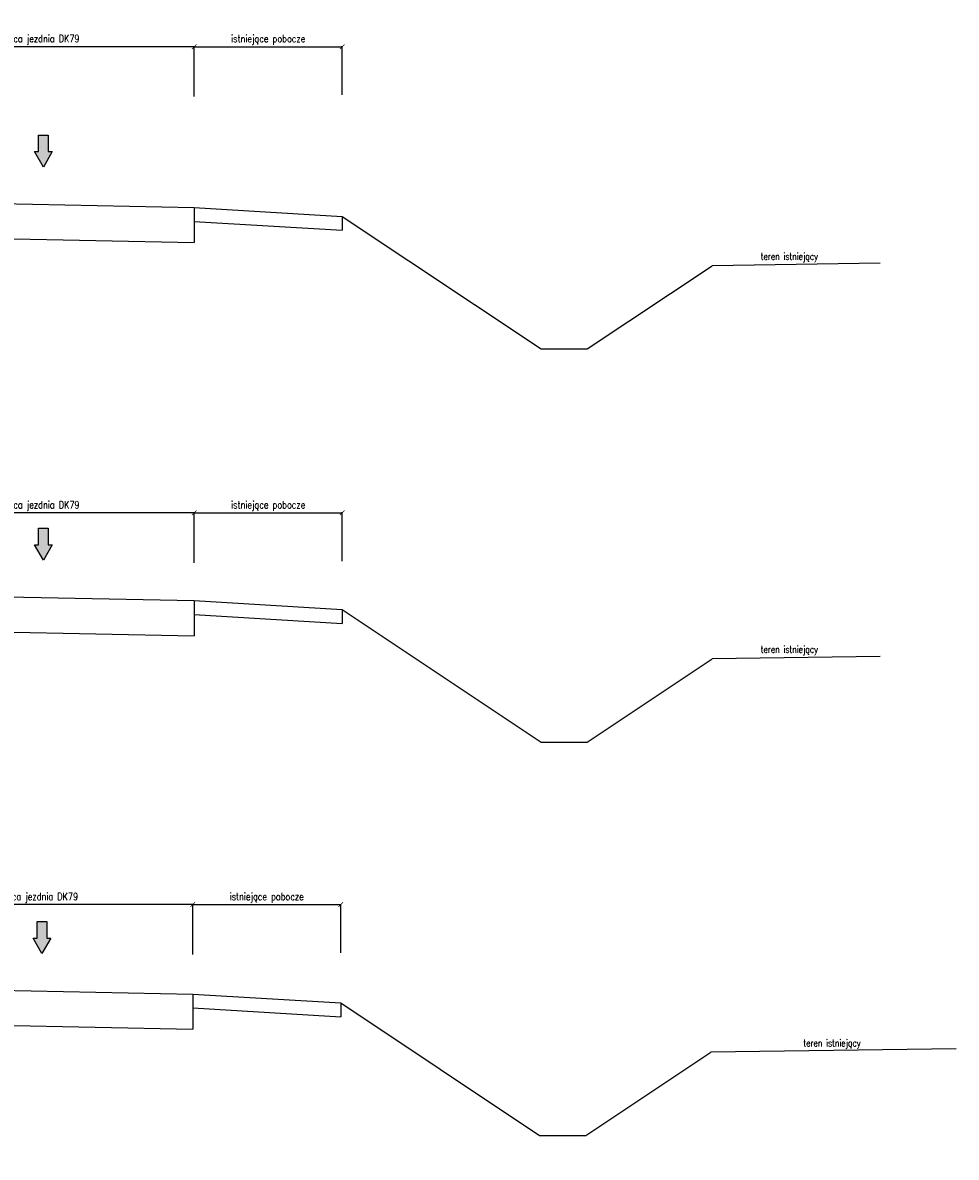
# Model space of a CAD drawing. Header units: metres. Extents: x 6562771 to 6588056, y 5578696 to 5586100.
# Tile 5 of 32: x 6564478 to 6565487, y 5580335 to 5581561. Entities that reach past the tile are written whole.
import ezdxf

# ---------------------------------------------------------------- set-up
doc = ezdxf.new("R2010")
doc.units = ezdxf.units.M
for name, color, linetype in [('pkonstr-0_50', 3, 'Continuous'), ('pkonstr-istn', 14, 'Continuous'), ('pkonstr-opisy', 2, 'Continuous'), ('pkonstr-wymiary', 1, 'Continuous')]:
    doc.layers.add(name, color=color, linetype=linetype)
doc.styles.add('Opisy', font='simplex.shx', dxfattribs={"width": 0.8})
doc.styles.add('wymiary', font='simplex.shx', dxfattribs={"width": 0.8})
doc.dimstyles.new('ddd$0', dxfattribs={"dimtxt": 8, "dimasz": 5, "dimexe": 0.5, "dimexo": 1, "dimgap": 2, "dimtad": 1, "dimdec": 0, "dimzin": 0, "dimdsep": 46, "dimtxsty": 'wymiary', "dimblk": 'ARCHTICK', "dimcen": 0, "dimclrd": 256, "dimclre": 256, "dimclrt": 256, "dimadec": 0, "dimazin": 0, "dimtfac": 1, "dimtdec": 0, "dimtmove": 1, "dimatfit": 3, "dimldrblk": 'DOT', "dimfxl": 1, "dimtolj": 1, "dimtzin": 0, "dimlwd": -1, "dimlwe": -1, "dimarcsym": 0})

# ---------------------------------------------------------------- blocks, each defined once
blk = doc.blocks.new('_ArchTick')
at = {"color": 0, "linetype": 'ByBlock', "const_width": 0.15}
blk.add_lwpolyline([(-0.5, -0.5), (0.5, 0.5)], dxfattribs=at)
blk = doc.blocks.new('*D127')
at = {"layer": 'Defpoints', "color": 0, "transparency": 16777216}
for p in [(6564313, 5581032.5), (6564313, 5581031.5), (6564663, 5580988.5)]:
    blk.add_point(p, dxfattribs=at)
at = {"layer": 'pkonstr-wymiary', "transparency": 16777216}
for p, q in [((6564313, 5581031.5), (6564313, 5581031)), ((6564663, 5581031.5), (6564313, 5581031.5)), ((6564663, 5580989.5), (6564663, 5581032))]:
    blk.add_line(p, q, dxfattribs=at)
at = {"layer": 'pkonstr-wymiary', "transparency": 16777216, "xscale": 5, "yscale": 5, "zscale": 5, "rotation": 180}
blk.add_blockref('_ArchTick', (6564313, 5581031.5), dxfattribs=at)
at = {"layer": 'pkonstr-wymiary', "transparency": 16777216, "xscale": 5, "yscale": 5, "zscale": 5}
blk.add_blockref('_ArchTick', (6564663, 5581031.5), dxfattribs=at)
at = {"layer": 'pkonstr-wymiary', "transparency": 16777216, "insert": (6564488, 5581038.8), "char_height": 8, "attachment_point": 5, "style": 'wymiary'}
blk.add_mtext('\\A1;istniejąca jezdnia DK79', dxfattribs=at)
blk = doc.blocks.new('_Dot')
at = {"color": 0, "linetype": 'ByBlock', "lineweight": -2}
blk.add_line((-0.5, 0), (-1, 0), dxfattribs=at)
at = {"color": 0, "linetype": 'ByBlock', "const_width": 0.5}
blk.add_lwpolyline([(-0.25, 0, 1), (0.25, 0, 1)], format="xyb", close=True, dxfattribs=at)
blk = doc.blocks.new('*D128')
at = {"layer": 'Defpoints', "color": 0, "transparency": 16777216}
for p in [(6564823, 5581031.5), (6564663, 5580976.4), (6564823, 5580978.2)]:
    blk.add_point(p, dxfattribs=at)
at = {"layer": 'pkonstr-wymiary', "transparency": 16777216}
for p, q in [((6564663, 5580977.4), (6564663, 5581032)), ((6564663, 5581031.5), (6564823, 5581031.5)), ((6564823, 5580979.2), (6564823, 5581032))]:
    blk.add_line(p, q, dxfattribs=at)
at = {"layer": 'pkonstr-wymiary', "transparency": 16777216, "xscale": 5, "yscale": 5, "zscale": 5, "rotation": 180}
blk.add_blockref('_ArchTick', (6564663, 5581031.5), dxfattribs=at)
at = {"layer": 'pkonstr-wymiary', "transparency": 16777216, "xscale": 5, "yscale": 5, "zscale": 5}
blk.add_blockref('_ArchTick', (6564823, 5581031.5), dxfattribs=at)
at = {"layer": 'pkonstr-wymiary', "transparency": 16777216, "insert": (6564743, 5581038.8), "char_height": 8, "attachment_point": 5, "style": 'wymiary'}
blk.add_mtext('\\A1;istniejące pobocze', dxfattribs=at)
blk = doc.blocks.new('*D164')
at = {"layer": 'Defpoints', "color": 0, "transparency": 16777216}
for p in [(6564311.4, 5580608.9), (6564311.4, 5580607.9), (6564661.4, 5580564.9)]:
    blk.add_point(p, dxfattribs=at)
at = {"layer": 'pkonstr-wymiary', "transparency": 16777216}
for p, q in [((6564311.4, 5580607.9), (6564311.4, 5580607.4)), ((6564661.4, 5580607.9), (6564311.4, 5580607.9)), ((6564661.4, 5580565.9), (6564661.4, 5580608.4))]:
    blk.add_line(p, q, dxfattribs=at)
at = {"layer": 'pkonstr-wymiary', "transparency": 16777216, "xscale": 5, "yscale": 5, "zscale": 5, "rotation": 180}
blk.add_blockref('_ArchTick', (6564311.4, 5580607.9), dxfattribs=at)
at = {"layer": 'pkonstr-wymiary', "transparency": 16777216, "xscale": 5, "yscale": 5, "zscale": 5}
blk.add_blockref('_ArchTick', (6564661.4, 5580607.9), dxfattribs=at)
at = {"layer": 'pkonstr-wymiary', "transparency": 16777216, "insert": (6564486.4, 5580615.2), "char_height": 8, "attachment_point": 5, "style": 'wymiary'}
blk.add_mtext('\\A1;istniejąca jezdnia DK79', dxfattribs=at)
blk = doc.blocks.new('*D165')
at = {"layer": 'Defpoints', "color": 0, "transparency": 16777216}
for p in [(6564821.4, 5580607.9), (6564661.4, 5580552.8), (6564821.4, 5580554.6)]:
    blk.add_point(p, dxfattribs=at)
at = {"layer": 'pkonstr-wymiary', "transparency": 16777216}
for p, q in [((6564661.4, 5580553.8), (6564661.4, 5580608.4)), ((6564661.4, 5580607.9), (6564821.4, 5580607.9)), ((6564821.4, 5580555.6), (6564821.4, 5580608.4))]:
    blk.add_line(p, q, dxfattribs=at)
at = {"layer": 'pkonstr-wymiary', "transparency": 16777216, "xscale": 5, "yscale": 5, "zscale": 5, "rotation": 180}
blk.add_blockref('_ArchTick', (6564661.4, 5580607.9), dxfattribs=at)
at = {"layer": 'pkonstr-wymiary', "transparency": 16777216, "xscale": 5, "yscale": 5, "zscale": 5}
blk.add_blockref('_ArchTick', (6564821.4, 5580607.9), dxfattribs=at)
at = {"layer": 'pkonstr-wymiary', "transparency": 16777216, "insert": (6564741.4, 5580615.2), "char_height": 8, "attachment_point": 5, "style": 'wymiary'}
blk.add_mtext('\\A1;istniejące pobocze', dxfattribs=at)
blk = doc.blocks.new('*D238')
at = {"layer": 'Defpoints', "color": 0, "transparency": 16777216}
for p in [(6564313, 5581536.5), (6564313, 5581535.5), (6564663, 5581492.5)]:
    blk.add_point(p, dxfattribs=at)
at = {"layer": 'pkonstr-wymiary', "transparency": 16777216}
for p, q in [((6564313, 5581535.5), (6564313, 5581535)), ((6564663, 5581535.5), (6564313, 5581535.5)), ((6564663, 5581493.5), (6564663, 5581536))]:
    blk.add_line(p, q, dxfattribs=at)
at = {"layer": 'pkonstr-wymiary', "transparency": 16777216, "xscale": 5, "yscale": 5, "zscale": 5, "rotation": 180}
blk.add_blockref('_ArchTick', (6564313, 5581535.5), dxfattribs=at)
at = {"layer": 'pkonstr-wymiary', "transparency": 16777216, "xscale": 5, "yscale": 5, "zscale": 5}
blk.add_blockref('_ArchTick', (6564663, 5581535.5), dxfattribs=at)
at = {"layer": 'pkonstr-wymiary', "transparency": 16777216, "insert": (6564488, 5581542.9), "char_height": 8, "attachment_point": 5, "style": 'wymiary'}
blk.add_mtext('\\A1;istniejąca jezdnia DK79', dxfattribs=at)
blk = doc.blocks.new('*D239')
at = {"layer": 'Defpoints', "color": 0, "transparency": 16777216}
for p in [(6564823, 5581535.5), (6564663, 5581480.5), (6564823, 5581482.3)]:
    blk.add_point(p, dxfattribs=at)
at = {"layer": 'pkonstr-wymiary', "transparency": 16777216}
for p, q in [((6564663, 5581481.5), (6564663, 5581536)), ((6564663, 5581535.5), (6564823, 5581535.5)), ((6564823, 5581483.3), (6564823, 5581536))]:
    blk.add_line(p, q, dxfattribs=at)
at = {"layer": 'pkonstr-wymiary', "transparency": 16777216, "xscale": 5, "yscale": 5, "zscale": 5, "rotation": 180}
blk.add_blockref('_ArchTick', (6564663, 5581535.5), dxfattribs=at)
at = {"layer": 'pkonstr-wymiary', "transparency": 16777216, "xscale": 5, "yscale": 5, "zscale": 5}
blk.add_blockref('_ArchTick', (6564823, 5581535.5), dxfattribs=at)
at = {"layer": 'pkonstr-wymiary', "transparency": 16777216, "insert": (6564743, 5581542.9), "char_height": 8, "attachment_point": 5, "style": 'wymiary'}
blk.add_mtext('\\A1;istniejące pobocze', dxfattribs=at)

msp = doc.modelspace()

# ---------------------------------------------------------------- hatches: boundary and pattern name
at = {"layer": 'pkonstr-0_50'}
for points in [[(6564494.7, 5581422), (6564494.7, 5581439.9), (6564505.1, 5581439.9), (6564505.1, 5581422), (6564509.5, 5581422), (6564499.9, 5581405.4), (6564490.3, 5581422)], [(6564494.7, 5580997), (6564494.7, 5581014.9), (6564505.1, 5581014.9), (6564505.1, 5580997), (6564509.5, 5580997), (6564499.9, 5580980.3), (6564490.3, 5580997)], [(6564493.1, 5580571.5), (6564493.1, 5580589.4), (6564503.5, 5580589.4), (6564503.5, 5580571.5), (6564507.9, 5580571.5), (6564498.3, 5580554.8), (6564488.7, 5580571.5)]]:
    msp.add_hatch(color=3, dxfattribs=at).paths.add_polyline_path(points)

# ---------------------------------------------------------------- linework, layer by layer
at = {"layer": 'pkonstr-0_50', "color": 3}
for points in [[(6564494.7, 5581422), (6564494.7, 5581439.9), (6564505.1, 5581439.9), (6564505.1, 5581422), (6564509.5, 5581422), (6564499.9, 5581405.4), (6564490.3, 5581422), (6564494.7, 5581422)], [(6564494.7, 5580997), (6564494.7, 5581014.9), (6564505.1, 5581014.9), (6564505.1, 5580997), (6564509.5, 5580997), (6564499.9, 5580980.3), (6564490.3, 5580997), (6564494.7, 5580997)], [(6564493.1, 5580571.5), (6564493.1, 5580589.4), (6564503.5, 5580589.4), (6564503.5, 5580571.5), (6564507.9, 5580571.5), (6564498.3, 5580554.8), (6564488.7, 5580571.5), (6564493.1, 5580571.5)]]:
    msp.add_lwpolyline(points, dxfattribs=at)
at = {"layer": 'pkonstr-istn'}
for p, q in [((6564312.2, 5581330.7), (6564663, 5581323.7)), ((6564312.2, 5580905.6), (6564663, 5580898.6)), ((6564310.6, 5580480.2), (6564661.4, 5580473.1))]:
    msp.add_line(p, q, dxfattribs=at)
at = {"layer": 'pkonstr-istn', "flags": 128}
for points in [[(6563963, 5581361.6), (6564313, 5581368.7), (6564663, 5581361.6), (6564823, 5581352), (6565038, 5581208.7), (6565088, 5581208.7), (6565223, 5581298.7)], [(6564663, 5581361.6), (6564663, 5581323.7)], [(6564823, 5581352), (6564823, 5581337)], [(6564663, 5581346.6), (6564823, 5581337)], [(6564663, 5581331.4), (6564663, 5581323.7)], [(6565404.5, 5581301.3), (6565223, 5581298.7)], [(6563353.7, 5580871.4), (6563457.3, 5580824.3), (6563538, 5580783.6), (6563588, 5580783.6), (6563803, 5580927), (6563963, 5580936.6), (6564313, 5580943.6), (6564663, 5580936.6), (6564823, 5580927), (6565038, 5580783.6), (6565088, 5580783.6), (6565223, 5580873.6)], [(6564663, 5580936.6), (6564663, 5580898.6)], [(6564663, 5580921.5), (6564823, 5580911.9)], [(6564823, 5580927), (6564823, 5580911.9)], [(6564663, 5580906.4), (6564663, 5580898.6)], [(6565404.5, 5580876.2), (6565223, 5580873.6)], [(6562770.8, 5580415.7), (6563360.2, 5580442.8), (6563416.1, 5580435.8), (6563536.4, 5580334.6), (6563586.4, 5580334.6), (6563801.4, 5580501.5), (6563961.4, 5580511.1), (6564311.4, 5580518.1), (6564661.4, 5580511.1), (6564821.4, 5580501.5), (6565036.4, 5580358.2), (6565086.4, 5580358.2), (6565221.4, 5580448.2)], [(6564661.4, 5580511.1), (6564661.4, 5580473.1)], [(6564661.4, 5580496.1), (6564821.4, 5580486.5)], [(6564821.4, 5580501.5), (6564821.4, 5580486.5)], [(6564661.4, 5580480.9), (6564661.4, 5580473.1)], [(6565486.9, 5580451.9), (6565221.4, 5580448.2)]]:
    msp.add_lwpolyline(points, dxfattribs=at)

# ---------------------------------------------------------------- texts
at = {"layer": 'pkonstr-opisy', "style": 'Opisy', "width": 0.8}
for p in [(6565275.4, 5581305), (6565275.4, 5580880), (6565321.5, 5580454.5)]:
    msp.add_text('teren istniejący', height=7.5, rotation=0, dxfattribs=at).set_placement(p)

# ---------------------------------------------------------------- dimensions: what is measured, and where the dimension line sits
at = {"layer": 'pkonstr-wymiary'}
for base, p1, p2, picture, middle in [((6564313, 5581535.5), (6564663, 5581492.5), (6564313, 5581536.5), '*D238', (6564488, 5581542.9)), ((6564313, 5581031.5), (6564663, 5580988.5), (6564313, 5581032.5), '*D127', (6564488, 5581038.8)), ((6564311.4, 5580607.9), (6564661.4, 5580564.9), (6564311.4, 5580608.9), '*D164', (6564486.4, 5580615.2))]:
    dim = msp.add_linear_dim(base=base, p1=p1, p2=p2, angle=180, text='istniejąca jezdnia DK79', dimstyle='ddd$0', dxfattribs=at)
    dim.commit()
    dim.dimension.update_dxf_attribs({"geometry": picture, "text_midpoint": middle})
for base, p1, p2, picture, middle in [((6564823, 5581535.5), (6564663, 5581480.5), (6564823, 5581482.3), '*D239', (6564743, 5581542.9)), ((6564823, 5581031.5), (6564663, 5580976.4), (6564823, 5580978.2), '*D128', (6564743, 5581038.8)), ((6564821.4, 5580607.9), (6564661.4, 5580552.8), (6564821.4, 5580554.6), '*D165', (6564741.4, 5580615.2))]:
    dim = msp.add_linear_dim(base=base, p1=p1, p2=p2, text='istniejące pobocze', dimstyle='ddd$0', dxfattribs=at)
    dim.commit()
    dim.dimension.update_dxf_attribs({"geometry": picture, "text_midpoint": middle})

doc.saveas('drawing.dxf')
